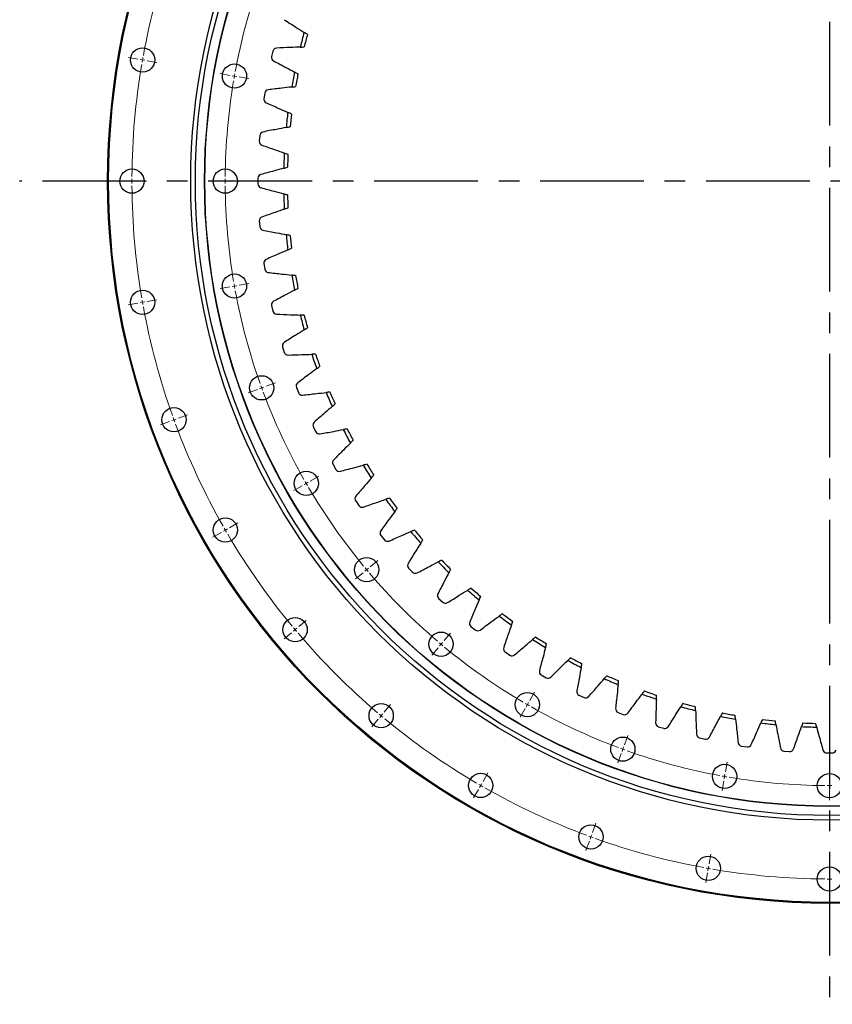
# Model space of a CAD drawing. Header units: millimetres. Extents: x 357 to 9064, y 12136 to 18804.
# Tile 6 of 16: x 1542 to 2413, y 16680 to 17735. Entities that reach past the tile are written whole.
import ezdxf

# ---------------------------------------------------------------- set-up
doc = ezdxf.new("R2010")
doc.units = ezdxf.units.MM
doc.header["$LTSCALE"] = 50
doc.linetypes.add('CENTER', pattern=[10.16, 6.35, -1.27, 1.27, -1.27])

msp = doc.modelspace()

# ---------------------------------------------------------------- linework, layer by layer
at = {"linetype": 'CENTER', "ltscale": 0.35}
for p, q in [((2410.1, 18443.7), (2410.1, 16680.2)), ((3278, 17561.9), (1542.3, 17561.9))]:
    msp.add_line(p, q, dxfattribs=at)
at = {"color": 7, "linetype": 'Continuous', "lineweight": 25}
for p, q in [((1813.7, 17701.2), (1812.3, 17695.3)), ((1804.9, 17656.2), (1804, 17650.2)), ((1799.6, 17610.7), (1799.1, 17604.7)), ((1797.6, 17565), (1797.6, 17558.9)), ((1799.1, 17519.2), (1799.6, 17513.2)), ((1804, 17473.6), (1804.9, 17467.7)), ((1812.3, 17428.6), (1813.7, 17422.7)), ((1824, 17384.3), (1825.8, 17378.5)), ((1838.9, 17341), (1841.1, 17335.4)), ((1857, 17298.9), (1859.6, 17293.5)), ((1878.2, 17258.3), (1881.2, 17253.1)), ((1902.4, 17219.4), (1905.8, 17214.4)), ((1929.4, 17182.4), (1933.2, 17177.7)), ((1959.1, 17147.5), (1963.2, 17143.1)), ((1991.3, 17115), (1995.8, 17110.9)), ((2025.9, 17085), (2030.6, 17081.2)), ((2062.6, 17057.6), (2067.6, 17054.2)), ((2101.3, 17033), (2106.5, 17030)), ((2141.7, 17011.4), (2147.1, 17008.8)), ((2183.6, 16992.9), (2189.2, 16990.7)), ((2226.7, 16977.5), (2232.5, 16975.8)), ((2270.9, 16965.5), (2276.8, 16964.1)), ((2315.9, 16956.7), (2321.8, 16955.8)), ((2361.4, 16951.4), (2367.4, 16950.9)), ((2407.1, 16949.4), (2413.2, 16949.4))]:
    msp.add_line(p, q, dxfattribs=at)
at = {"color": 0, "linetype": 'Continuous', "lineweight": 18}
for p, q in [((1669.1, 17692.6), (1658.7, 17694.4)), ((1674, 17691.7), (1671.5, 17692.2)), ((1674, 17691.7), (1676.5, 17691.3)), ((1678.9, 17690.9), (1689.3, 17689)), ((1767.6, 17675.2), (1757.2, 17677.1)), ((1772.5, 17674.4), (1770, 17674.8)), ((1772.5, 17674.4), (1774.9, 17673.9)), ((1777.4, 17673.5), (1787.8, 17671.7)), ((1657.6, 17561.9), (1647.1, 17561.9)), ((1662.6, 17561.9), (1660.1, 17561.9)), ((1662.6, 17561.9), (1665.1, 17561.9)), ((1667.6, 17561.9), (1678.1, 17561.9)), ((1757.6, 17561.9), (1747.1, 17561.9)), ((1762.6, 17561.9), (1760.1, 17561.9)), ((1762.6, 17561.9), (1765.1, 17561.9)), ((1767.6, 17561.9), (1778.1, 17561.9)), ((1767.6, 17448.6), (1757.2, 17446.8)), ((1772.5, 17449.5), (1770, 17449.1)), ((1772.5, 17449.5), (1774.9, 17449.9)), ((1777.4, 17450.4), (1787.8, 17452.2)), ((1678.9, 17433), (1689.3, 17434.8)), ((1669.1, 17431.3), (1658.7, 17429.4)), ((1674, 17432.1), (1671.5, 17431.7)), ((1674, 17432.1), (1676.5, 17432.6)), ((1797, 17338.8), (1787.1, 17335.2)), ((1801.7, 17340.5), (1799.3, 17339.6)), ((1801.7, 17340.5), (1804, 17341.3)), ((1806.4, 17342.2), (1816.3, 17345.8)), ((1707.7, 17306.3), (1705.4, 17305.4)), ((1707.7, 17306.3), (1710.1, 17307.1)), ((1712.4, 17308), (1722.3, 17311.6)), ((1703, 17304.6), (1693.2, 17301)), ((1853.7, 17240.7), (1862.8, 17245.9)), ((1845.1, 17235.7), (1836, 17230.4)), ((1849.4, 17238.2), (1847.2, 17236.9)), ((1849.4, 17238.2), (1851.6, 17239.4)), ((1767.1, 17190.7), (1776.2, 17195.9)), ((1758.5, 17185.7), (1749.4, 17180.4)), ((1762.8, 17188.2), (1760.6, 17186.9)), ((1762.8, 17188.2), (1765, 17189.4)), ((1918, 17148.9), (1926, 17155.7)), ((1910.3, 17142.5), (1902.3, 17135.8)), ((1914.1, 17145.7), (1912.2, 17144.1)), ((1914.1, 17145.7), (1916, 17147.3)), ((1841.4, 17084.7), (1849.4, 17091.4)), ((1833.7, 17078.2), (1825.7, 17071.5)), ((1837.5, 17081.5), (1835.6, 17079.8)), ((1837.5, 17081.5), (1839.4, 17083.1)), ((1997.2, 17069.8), (2003.9, 17077.8)), ((1993.9, 17065.9), (1992.3, 17064)), ((1993.9, 17065.9), (1995.6, 17067.8)), ((1990.7, 17062.1), (1984, 17054.1)), ((2088.9, 17005.5), (2094.1, 17014.6)), ((1932.9, 16993.2), (1939.6, 17001.2)), ((2086.4, 17001.2), (2085.1, 16999)), ((2086.4, 17001.2), (2087.6, 17003.4)), ((1929.7, 16989.3), (1931.3, 16991.2)), ((2083.9, 16996.9), (2078.6, 16987.8)), ((1926.5, 16985.5), (1919.7, 16977.4)), ((1929.7, 16989.3), (1928.1, 16987.4)), ((2190.4, 16958.2), (2194, 16968.1)), ((2187, 16948.8), (2183.4, 16938.9)), ((2188.7, 16953.5), (2187.8, 16951.1)), ((2188.7, 16953.5), (2189.5, 16955.8)), ((2298.6, 16929.2), (2300.4, 16939.5)), ((2038.9, 16918.9), (2044.1, 16928)), ((2297.7, 16924.3), (2298.1, 16926.7)), ((2410.1, 16919.4), (2410.1, 16929.9)), ((2036.4, 16914.6), (2037.6, 16916.8)), ((2296.8, 16919.4), (2295, 16909)), ((2297.7, 16924.3), (2297.3, 16921.8)), ((2410.1, 16914.4), (2410.1, 16916.9)), ((2033.9, 16910.3), (2028.6, 16901.2)), ((2036.4, 16914.6), (2035.1, 16912.4)), ((2410.1, 16914.4), (2410.1, 16911.9)), ((2410.1, 16909.4), (2410.1, 16898.9)), ((2156.2, 16864.2), (2159.8, 16874.1)), ((2152.8, 16854.8), (2149.2, 16845)), ((2154.5, 16859.5), (2153.6, 16857.2)), ((2154.5, 16859.5), (2155.3, 16861.9)), ((2281.2, 16830.7), (2283, 16841.1)), ((2280.3, 16825.8), (2279.9, 16823.3)), ((2280.3, 16825.8), (2280.8, 16828.3)), ((2410.1, 16819.4), (2410.1, 16829.9)), ((2279.5, 16820.9), (2277.7, 16810.5)), ((2410.1, 16814.4), (2410.1, 16816.9)), ((2410.1, 16814.4), (2410.1, 16811.9)), ((2410.1, 16809.4), (2410.1, 16798.9))]:
    msp.add_line(p, q, dxfattribs=at)
at = {"color": 7, "linetype": 'Continuous', "lineweight": 25}
for centre, radius in [((2410.1, 17561.9), 773.5), ((2410.1, 17561.9), 772.5), ((2410.1, 17561.9), 684.5), ((2410.1, 17561.9), 679.5), ((2410.1, 17561.9), 669.7), ((2410.1, 17561.9), 669.4), ((1674, 17691.7), 13), ((1772.5, 17674.4), 13), ((1662.6, 17561.9), 13), ((1762.6, 17561.9), 13), ((1772.5, 17449.5), 13), ((1674, 17432.1), 13), ((1801.7, 17340.5), 13), ((1707.7, 17306.3), 13), ((1849.4, 17238.2), 13), ((1762.8, 17188.2), 13), ((1914.1, 17145.7), 13), ((1837.5, 17081.5), 13), ((1993.9, 17065.9), 13), ((2086.4, 17001.2), 13), ((1929.7, 16989.3), 13), ((2188.7, 16953.5), 13), ((2297.7, 16924.3), 13), ((2036.4, 16914.6), 13), ((2410.1, 16914.4), 13), ((2154.5, 16859.5), 13), ((2280.3, 16825.8), 13), ((2410.1, 16814.4), 13)]:
    msp.add_circle(centre, radius, dxfattribs=at)
at = {"color": 0, "linetype": 'Continuous', "lineweight": 18}
for radius, start, end in [(747.5, 160.3832, 169.6168), (647.5, 160.4424, 169.5576), (747.5, 170.3832, 179.6168), (747.5, 170, 170.1916), (747.5, 169.8084, 170), (647.5, 169.7788, 170), (647.5, 170.4424, 179.5576), (647.5, 170, 170.2212), (747.5, 179.8084, 180), (747.5, 180, 180.1916), (647.5, 179.7788, 180), (647.5, 180, 180.2212), (747.5, 180.3832, 189.6168), (647.5, 180.4424, 189.5576), (647.5, 189.7788, 190), (647.5, 190, 190.2212), (647.5, 190.4424, 199.5576), (747.5, 189.8084, 190), (747.5, 190, 190.1916), (747.5, 190.3832, 199.6168), (647.5, 199.7788, 200), (647.5, 200, 200.2212), (647.5, 200.4424, 209.5576), (747.5, 199.8084, 200), (747.5, 200, 200.1916), (747.5, 200.3832, 209.6168), (647.5, 209.7788, 210), (647.5, 210, 210.2212), (647.5, 210.4424, 219.5576), (747.5, 209.8084, 210), (747.5, 210, 210.1916), (747.5, 210.3832, 219.6168), (647.5, 219.7788, 220), (647.5, 220, 220.2212), (647.5, 220.4424, 229.5576), (747.5, 219.8084, 220), (747.5, 220, 220.1916), (747.5, 220.3832, 229.6168), (647.5, 229.7788, 230), (647.5, 230, 230.2212), (647.5, 230.4424, 239.5576), (647.5, 239.7788, 240), (647.5, 240, 240.2212), (747.5, 229.8084, 230), (647.5, 240.4424, 249.5576), (747.5, 230, 230.1916), (747.5, 230.3832, 239.6168), (647.5, 249.7788, 250), (647.5, 250, 250.2212), (647.5, 250.4424, 259.5576), (647.5, 259.7788, 260), (647.5, 260, 260.2212), (647.5, 260.4424, 269.5576), (747.5, 239.8084, 240), (747.5, 240, 240.1916), (747.5, 240.3832, 249.6168), (647.5, 269.7788, 270), (647.5, 270, 270.2212), (747.5, 249.8084, 250), (747.5, 250, 250.1916), (747.5, 250.3832, 259.6168), (747.5, 259.8084, 260), (747.5, 260, 260.1916), (747.5, 260.3832, 269.6168), (747.5, 269.8084, 270), (747.5, 270, 270.1916)]:
    msp.add_arc((2410.1, 17561.9), radius, start, end, dxfattribs=at)
at = {"color": 7, "linetype": 'Continuous', "lineweight": 25}
for centre, radius, start, end in [((2410.1, 17561.9), 585, 164.2017, 165.7983), ((2410.1, 17561.9), 581, 164.3221, 165.6779), ((1817.8, 17700.2), 4.2, 92.6626, 167.1429), ((1816.4, 17694.4), 4.2, 167.1429, 241.6231), ((2410.1, 17561.9), 585, 168.4874, 170.084), ((2410.1, 17561.9), 581, 168.6078, 169.9637), ((1809.1, 17655.6), 4.2, 96.9484, 171.4286), ((1808.2, 17649.6), 4.2, 171.4286, 245.9088), ((2410.1, 17561.9), 585, 172.7731, 174.3698), ((2410.1, 17561.9), 581, 172.8935, 174.2494), ((1803.8, 17610.4), 4.2, 101.2341, 175.7143), ((1803.3, 17604.4), 4.2, 175.7143, 250.1945), ((2410.1, 17561.9), 585, 177.0588, 178.6555), ((2410.1, 17561.9), 581, 177.1792, 178.5351), ((1801.8, 17565), 4.2, 105.5198, 180), ((1801.8, 17558.9), 4.2, 180, 254.4802), ((2410.1, 17561.9), 585, 181.3445, 182.9412), ((2410.1, 17561.9), 581, 181.4649, 182.8208), ((1803.3, 17519.5), 4.2, 109.8055, 184.2857), ((1803.8, 17513.5), 4.2, 184.2857, 258.7659), ((2410.1, 17561.9), 585, 185.6302, 187.2269), ((2410.1, 17561.9), 581, 185.7506, 187.1065), ((1808.2, 17474.3), 4.2, 114.0912, 188.5714), ((1809.1, 17468.3), 4.2, 188.5714, 263.0516), ((2410.1, 17561.9), 585, 189.916, 191.5126), ((2410.1, 17561.9), 581, 190.0363, 191.3922), ((1816.4, 17429.5), 4.2, 118.3769, 192.8571), ((1817.8, 17423.6), 4.2, 192.8571, 267.3374), ((2410.1, 17561.9), 585, 194.2017, 195.7983), ((2410.1, 17561.9), 581, 194.3221, 195.6779), ((1828, 17385.5), 4.2, 122.6626, 197.1429), ((1829.8, 17379.8), 4.2, 197.1429, 271.6231), ((2410.1, 17561.9), 585, 198.4874, 200.084), ((2410.1, 17561.9), 581, 198.6078, 199.9637), ((1842.8, 17342.5), 4.2, 126.9484, 201.4286), ((1845, 17336.9), 4.2, 201.4286, 275.9088), ((2410.1, 17561.9), 585, 202.7731, 204.3698), ((2410.1, 17561.9), 581, 202.8935, 204.2494), ((1860.8, 17300.7), 4.2, 131.2341, 205.7143), ((2410.1, 17561.9), 585, 207.0588, 208.6555), ((2410.1, 17561.9), 581, 207.1792, 208.5351), ((1863.4, 17295.3), 4.2, 205.7143, 280.1945), ((1881.8, 17260.4), 4.2, 135.5198, 210), ((2410.1, 17561.9), 585, 211.3445, 212.9412), ((2410.1, 17561.9), 581, 211.4649, 212.8208), ((1884.9, 17255.2), 4.2, 210, 284.4802), ((1905.8, 17221.8), 4.2, 139.8055, 214.2857), ((2410.1, 17561.9), 581, 215.7506, 217.1065), ((1909.2, 17216.8), 4.2, 214.2857, 288.7659), ((2410.1, 17561.9), 585, 215.6302, 217.2269), ((1932.7, 17185), 4.2, 144.0912, 218.5714), ((2410.1, 17561.9), 585, 219.916, 221.5126), ((2410.1, 17561.9), 581, 220.0363, 221.3922), ((1936.4, 17180.3), 4.2, 218.5714, 293.0516), ((1962.2, 17150.4), 4.2, 148.3769, 222.8571), ((2410.1, 17561.9), 585, 224.2017, 225.7983), ((2410.1, 17561.9), 581, 224.3221, 225.6779), ((1966.3, 17146), 4.2, 222.8571, 297.3374), ((1994.2, 17118.1), 4.2, 152.6626, 227.1429), ((2410.1, 17561.9), 585, 228.4874, 230.084), ((2410.1, 17561.9), 581, 228.6078, 229.9637), ((1998.6, 17114), 4.2, 227.1429, 301.6231), ((2410.1, 17561.9), 585, 232.7731, 234.3698), ((2410.1, 17561.9), 581, 232.8935, 234.2494), ((2028.5, 17088.2), 4.2, 156.9484, 231.4286), ((2033.2, 17084.5), 4.2, 231.4286, 305.9088), ((2410.1, 17561.9), 585, 237.0588, 238.6555), ((2410.1, 17561.9), 581, 237.1792, 238.5351), ((2065, 17061), 4.2, 161.2341, 235.7143), ((2070, 17057.6), 4.2, 235.7143, 310.1945), ((2410.1, 17561.9), 585, 241.3445, 242.9412), ((2410.1, 17561.9), 581, 241.4649, 242.8208), ((2103.4, 17036.6), 4.2, 165.5198, 240), ((2410.1, 17561.9), 581, 245.7506, 247.1065), ((2108.6, 17033.6), 4.2, 240, 314.4802), ((2410.1, 17561.9), 585, 245.6302, 247.2269), ((2143.5, 17015.2), 4.2, 169.8055, 244.2857), ((2410.1, 17561.9), 585, 249.916, 251.5126), ((2410.1, 17561.9), 581, 250.0363, 251.3922), ((2148.9, 17012.6), 4.2, 244.2857, 318.7659), ((2410.1, 17561.9), 581, 254.3221, 255.6779), ((2185.1, 16996.8), 4.2, 174.0912, 248.5714), ((2190.7, 16994.6), 4.2, 248.5714, 323.0516), ((2410.1, 17561.9), 585, 254.2017, 255.7983), ((2410.1, 17561.9), 581, 258.6078, 259.9637), ((2228, 16981.6), 4.2, 178.3769, 252.8571), ((2410.1, 17561.9), 585, 258.4874, 260.084), ((2410.1, 17561.9), 585, 262.7731, 264.3698), ((2410.1, 17561.9), 581, 262.8935, 264.2494), ((2410.1, 17561.9), 581, 267.1792, 268.5351), ((2233.7, 16979.8), 4.2, 252.8571, 327.3374), ((2271.8, 16969.6), 4.2, 182.6626, 257.1429), ((2410.1, 17561.9), 585, 267.0588, 268.6555), ((2277.7, 16968.2), 4.2, 257.1429, 331.6231), ((2316.5, 16960.9), 4.2, 186.9484, 261.4286), ((2322.5, 16960), 4.2, 261.4286, 335.9088), ((2361.7, 16955.6), 4.2, 191.2341, 265.7143), ((2367.7, 16955.1), 4.2, 265.7143, 340.1945), ((2407.1, 16953.6), 4.2, 195.5198, 270), ((2413.2, 16953.6), 4.2, 270, 344.4802)]:
    msp.add_arc(centre, radius, start, end, dxfattribs=at)
for points, knots in [([(1825.7, 17734.8), (1829.8, 17732.2), (1837.1, 17727.6), (1844.3, 17723.1), (1847.2, 17721.2)], [0.0269161, 0.0269161, 0.0269161, 0.0269161, 0.3809771, 0.6327281, 0.6327281, 0.6327281, 0.6327281]), ([(1843, 17705.5), (1839.6, 17705.3), (1831, 17705), (1822.4, 17704.7), (1817.6, 17704.4)], [0.1292262, 0.1292262, 0.1292262, 0.1292262, 0.3809771, 0.7350381, 0.7350381, 0.7350381, 0.7350381]), ([(1814.4, 17690.7), (1818.7, 17688.4), (1826.3, 17684.3), (1833.9, 17680.3), (1836.9, 17678.7)], [0.0269161, 0.0269161, 0.0269161, 0.0269161, 0.3809771, 0.6327281, 0.6327281, 0.6327281, 0.6327281]), ([(1833.9, 17662.7), (1830.4, 17662.3), (1822, 17661.3), (1813.4, 17660.3), (1808.6, 17659.8)], [0.1292262, 0.1292262, 0.1292262, 0.1292262, 0.3809771, 0.7350381, 0.7350381, 0.7350381, 0.7350381]), ([(1806.5, 17645.8), (1810.9, 17643.8), (1818.8, 17640.4), (1826.6, 17636.9), (1829.8, 17635.5)], [0.0269161, 0.0269161, 0.0269161, 0.0269161, 0.3809771, 0.6327281, 0.6327281, 0.6327281, 0.6327281]), ([(1828, 17619.3), (1824.6, 17618.7), (1816.2, 17617.1), (1807.7, 17615.5), (1803, 17614.5)], [0.1292262, 0.1292262, 0.1292262, 0.1292262, 0.3809771, 0.7350381, 0.7350381, 0.7350381, 0.7350381]), ([(1801.9, 17600.4), (1806.5, 17598.8), (1814.6, 17596), (1822.7, 17593.1), (1825.9, 17592)], [0.0269161, 0.0269161, 0.0269161, 0.0269161, 0.3809771, 0.6327281, 0.6327281, 0.6327281, 0.6327281]), ([(1825.3, 17575.7), (1822, 17574.7), (1813.7, 17572.5), (1805.4, 17570.3), (1800.7, 17569)], [0.1292262, 0.1292262, 0.1292262, 0.1292262, 0.3809771, 0.7350381, 0.7350381, 0.7350381, 0.7350381]), ([(1800.7, 17554.9), (1805.4, 17553.6), (1813.7, 17551.4), (1822, 17549.1), (1825.3, 17548.2)], [0.0269161, 0.0269161, 0.0269161, 0.0269161, 0.3809771, 0.6327281, 0.6327281, 0.6327281, 0.6327281]), ([(1825.9, 17531.9), (1822.7, 17530.8), (1814.6, 17527.9), (1806.5, 17525.1), (1801.9, 17523.4)], [0.1292262, 0.1292262, 0.1292262, 0.1292262, 0.3809771, 0.7350381, 0.7350381, 0.7350381, 0.7350381]), ([(1803, 17509.3), (1807.7, 17508.4), (1816.2, 17506.8), (1824.6, 17505.2), (1828, 17504.5)], [0.0269161, 0.0269161, 0.0269161, 0.0269161, 0.3809771, 0.6327281, 0.6327281, 0.6327281, 0.6327281]), ([(1829.8, 17488.3), (1826.6, 17486.9), (1818.8, 17483.5), (1810.9, 17480.1), (1806.5, 17478.1)], [0.1292262, 0.1292262, 0.1292262, 0.1292262, 0.3809771, 0.7350381, 0.7350381, 0.7350381, 0.7350381]), ([(1808.6, 17464.1), (1813.4, 17463.5), (1822, 17462.6), (1830.4, 17461.6), (1833.9, 17461.2)], [0.0269161, 0.0269161, 0.0269161, 0.0269161, 0.3809771, 0.6327281, 0.6327281, 0.6327281, 0.6327281]), ([(1836.9, 17445.2), (1833.9, 17443.5), (1826.3, 17439.5), (1818.7, 17435.5), (1814.4, 17433.2)], [0.1292262, 0.1292262, 0.1292262, 0.1292262, 0.3809771, 0.7350381, 0.7350381, 0.7350381, 0.7350381]), ([(1817.6, 17419.4), (1822.4, 17419.2), (1831, 17418.9), (1839.6, 17418.6), (1843, 17418.4)], [0.0269161, 0.0269161, 0.0269161, 0.0269161, 0.3809771, 0.6327281, 0.6327281, 0.6327281, 0.6327281]), ([(1847.2, 17402.7), (1844.3, 17400.8), (1837.1, 17396.3), (1829.8, 17391.7), (1825.7, 17389.1)], [0.1292262, 0.1292262, 0.1292262, 0.1292262, 0.3809771, 0.7350381, 0.7350381, 0.7350381, 0.7350381]), ([(1829.9, 17375.6), (1834.7, 17375.7), (1843.3, 17376), (1851.9, 17376.3), (1855.3, 17376.4)], [0.0269161, 0.0269161, 0.0269161, 0.0269161, 0.3809771, 0.6327281, 0.6327281, 0.6327281, 0.6327281]), ([(1860.7, 17361.1), (1857.9, 17359), (1851.1, 17353.9), (1844.1, 17348.8), (1840.3, 17345.9)], [0.1292262, 0.1292262, 0.1292262, 0.1292262, 0.3809771, 0.7350381, 0.7350381, 0.7350381, 0.7350381]), ([(1845.4, 17332.7), (1850.3, 17333.2), (1858.8, 17334.2), (1867.3, 17335.1), (1870.8, 17335.5)], [0.0269161, 0.0269161, 0.0269161, 0.0269161, 0.3809771, 0.6327281, 0.6327281, 0.6327281, 0.6327281]), ([(1877.3, 17320.6), (1874.7, 17318.3), (1868.2, 17312.7), (1861.7, 17307.1), (1858, 17303.9)], [0.1292262, 0.1292262, 0.1292262, 0.1292262, 0.3809771, 0.7350381, 0.7350381, 0.7350381, 0.7350381]), ([(1864.1, 17291.2), (1868.9, 17292), (1877.4, 17293.6), (1885.8, 17295.2), (1889.2, 17295.8)], [0.0269161, 0.0269161, 0.0269161, 0.0269161, 0.3809771, 0.6327281, 0.6327281, 0.6327281, 0.6327281]), ([(1896.8, 17281.4), (1894.4, 17278.9), (1888.3, 17272.9), (1882.2, 17266.8), (1878.8, 17263.3)], [0.1292262, 0.1292262, 0.1292262, 0.1292262, 0.3809771, 0.7350381, 0.7350381, 0.7350381, 0.7350381]), ([(1885.9, 17251.1), (1890.6, 17252.3), (1898.9, 17254.6), (1907.2, 17256.8), (1910.5, 17257.6)], [0.0269161, 0.0269161, 0.0269161, 0.0269161, 0.3809771, 0.6327281, 0.6327281, 0.6327281, 0.6327281]), ([(1919.2, 17243.8), (1917, 17241.2), (1911.4, 17234.7), (1905.8, 17228.2), (1902.6, 17224.5)], [0.1292262, 0.1292262, 0.1292262, 0.1292262, 0.3809771, 0.7350381, 0.7350381, 0.7350381, 0.7350381]), ([(1910.6, 17212.8), (1915.2, 17214.4), (1923.3, 17217.2), (1931.4, 17220), (1934.7, 17221.1)], [0.0269161, 0.0269161, 0.0269161, 0.0269161, 0.3809771, 0.6327281, 0.6327281, 0.6327281, 0.6327281]), ([(1944.3, 17208), (1942.3, 17205.2), (1937.2, 17198.3), (1932.1, 17191.4), (1929.3, 17187.5)], [0.1292262, 0.1292262, 0.1292262, 0.1292262, 0.3809771, 0.7350381, 0.7350381, 0.7350381, 0.7350381]), ([(1938.1, 17176.4), (1942.6, 17178.3), (1950.4, 17181.8), (1958.3, 17185.2), (1961.5, 17186.6)], [0.0269161, 0.0269161, 0.0269161, 0.0269161, 0.3809771, 0.6327281, 0.6327281, 0.6327281, 0.6327281]), ([(1972.1, 17174.2), (1970.3, 17171.3), (1965.7, 17164), (1961.1, 17156.7), (1958.6, 17152.6)], [0.1292262, 0.1292262, 0.1292262, 0.1292262, 0.3809771, 0.7350381, 0.7350381, 0.7350381, 0.7350381]), ([(1968.2, 17142.2), (1972.5, 17144.5), (1980.1, 17148.5), (1987.7, 17152.5), (1990.8, 17154.1)], [0.0269161, 0.0269161, 0.0269161, 0.0269161, 0.3809771, 0.6327281, 0.6327281, 0.6327281, 0.6327281]), ([(2002.3, 17142.6), (2000.7, 17139.5), (1996.7, 17131.9), (1992.7, 17124.3), (1990.5, 17120)], [0.1292262, 0.1292262, 0.1292262, 0.1292262, 0.3809771, 0.7350381, 0.7350381, 0.7350381, 0.7350381]), ([(2000.8, 17110.4), (2005, 17112.9), (2012.2, 17117.5), (2019.5, 17122.1), (2022.4, 17123.9)], [0.0269161, 0.0269161, 0.0269161, 0.0269161, 0.3809771, 0.6327281, 0.6327281, 0.6327281, 0.6327281]), ([(2034.8, 17113.3), (2033.4, 17110.1), (2030, 17102.2), (2026.6, 17094.3), (2024.7, 17089.9)], [0.1292262, 0.1292262, 0.1292262, 0.1292262, 0.3809771, 0.7350381, 0.7350381, 0.7350381, 0.7350381]), ([(2035.7, 17081.1), (2039.6, 17083.9), (2046.6, 17089), (2053.4, 17094.1), (2056.2, 17096.1)], [0.0269161, 0.0269161, 0.0269161, 0.0269161, 0.3809771, 0.6327281, 0.6327281, 0.6327281, 0.6327281]), ([(2069.4, 17086.5), (2068.2, 17083.2), (2065.4, 17075.1), (2062.6, 17067), (2061, 17062.4)], [0.1292262, 0.1292262, 0.1292262, 0.1292262, 0.3809771, 0.7350381, 0.7350381, 0.7350381, 0.7350381]), ([(2072.7, 17054.4), (2076.4, 17057.6), (2082.9, 17063.2), (2089.4, 17068.7), (2092, 17071)], [0.0269161, 0.0269161, 0.0269161, 0.0269161, 0.3809771, 0.6327281, 0.6327281, 0.6327281, 0.6327281]), ([(2105.8, 17062.3), (2105, 17059), (2102.8, 17050.7), (2100.5, 17042.4), (2099.3, 17037.7)], [0.1292262, 0.1292262, 0.1292262, 0.1292262, 0.3809771, 0.7350381, 0.7350381, 0.7350381, 0.7350381]), ([(2111.6, 17030.6), (2115, 17034), (2121.1, 17040.1), (2127.1, 17046.2), (2129.6, 17048.6)], [0.0269161, 0.0269161, 0.0269161, 0.0269161, 0.3809771, 0.6327281, 0.6327281, 0.6327281, 0.6327281]), ([(2144, 17041), (2143.4, 17037.6), (2141.8, 17029.2), (2140.2, 17020.7), (2139.4, 17015.9)], [0.1292262, 0.1292262, 0.1292262, 0.1292262, 0.3809771, 0.7350381, 0.7350381, 0.7350381, 0.7350381]), ([(2152.1, 17009.8), (2155.3, 17013.5), (2160.9, 17020), (2166.5, 17026.5), (2168.8, 17029.1)], [0.0269161, 0.0269161, 0.0269161, 0.0269161, 0.3809771, 0.6327281, 0.6327281, 0.6327281, 0.6327281]), ([(2183.7, 17022.5), (2183.3, 17019.1), (2182.4, 17010.6), (2181.4, 17002.1), (2180.9, 16997.2)], [0.1292262, 0.1292262, 0.1292262, 0.1292262, 0.3809771, 0.7350381, 0.7350381, 0.7350381, 0.7350381]), ([(2194.1, 16992.1), (2197, 16995.9), (2202.1, 17002.9), (2207.2, 17009.7), (2209.3, 17012.5)], [0.0269161, 0.0269161, 0.0269161, 0.0269161, 0.3809771, 0.6327281, 0.6327281, 0.6327281, 0.6327281]), ([(2224.6, 17007.1), (2224.5, 17003.7), (2224.2, 16995.1), (2223.9, 16986.5), (2223.8, 16981.7)], [0.1292262, 0.1292262, 0.1292262, 0.1292262, 0.3809771, 0.7350381, 0.7350381, 0.7350381, 0.7350381]), ([(2237.3, 16977.5), (2239.9, 16981.6), (2244.5, 16988.9), (2249, 16996.1), (2250.9, 16999)], [0.0269161, 0.0269161, 0.0269161, 0.0269161, 0.3809771, 0.6327281, 0.6327281, 0.6327281, 0.6327281]), ([(2266.6, 16994.8), (2266.8, 16991.4), (2267.1, 16982.8), (2267.4, 16974.2), (2267.6, 16969.4)], [0.1292262, 0.1292262, 0.1292262, 0.1292262, 0.3809771, 0.7350381, 0.7350381, 0.7350381, 0.7350381]), ([(2281.4, 16966.2), (2283.7, 16970.5), (2287.7, 16978.1), (2291.7, 16985.7), (2293.4, 16988.7)], [0.0269161, 0.0269161, 0.0269161, 0.0269161, 0.3809771, 0.6327281, 0.6327281, 0.6327281, 0.6327281]), ([(2309.4, 16985.7), (2309.8, 16982.2), (2310.8, 16973.7), (2311.7, 16965.2), (2312.3, 16960.4)], [0.1292262, 0.1292262, 0.1292262, 0.1292262, 0.3809771, 0.7350381, 0.7350381, 0.7350381, 0.7350381]), ([(2326.3, 16958.3), (2328.3, 16962.7), (2331.7, 16970.6), (2335.1, 16978.4), (2336.6, 16981.6)], [0.0269161, 0.0269161, 0.0269161, 0.0269161, 0.3809771, 0.6327281, 0.6327281, 0.6327281, 0.6327281]), ([(2352.8, 16979.8), (2353.4, 16976.4), (2355, 16968), (2356.6, 16959.5), (2357.6, 16954.7)], [0.1292262, 0.1292262, 0.1292262, 0.1292262, 0.3809771, 0.7350381, 0.7350381, 0.7350381, 0.7350381]), ([(2371.7, 16953.7), (2373.3, 16958.3), (2376.1, 16966.4), (2379, 16974.4), (2380.1, 16977.7)], [0.0269161, 0.0269161, 0.0269161, 0.0269161, 0.3809771, 0.6327281, 0.6327281, 0.6327281, 0.6327281]), ([(2396.4, 16977.1), (2397.3, 16973.8), (2399.6, 16965.5), (2401.8, 16957.2), (2403.1, 16952.5)], [0.1292262, 0.1292262, 0.1292262, 0.1292262, 0.3809771, 0.7350381, 0.7350381, 0.7350381, 0.7350381])]:
    msp.add_open_spline(points, degree=3, knots=knots, dxfattribs=at)
for points in [[(1850.8, 17718.9), (1849.6, 17719.7), (1848.4, 17720.5), (1847.2, 17721.2)], [(1843, 17705.5), (1844.4, 17705.5), (1845.8, 17705.6), (1847.2, 17705.7)], [(1840.6, 17676.7), (1839.4, 17677.4), (1838.1, 17678), (1836.9, 17678.7)], [(1833.9, 17662.7), (1835.3, 17662.8), (1836.7, 17663), (1838, 17663.2)], [(1833.6, 17633.8), (1832.3, 17634.4), (1831.1, 17635), (1829.8, 17635.5)], [(1828, 17619.3), (1829.3, 17619.6), (1830.7, 17619.9), (1832.1, 17620.2)], [(1829.9, 17590.5), (1828.5, 17591), (1827.2, 17591.5), (1825.9, 17592)], [(1825.3, 17575.7), (1826.7, 17576), (1828, 17576.4), (1829.3, 17576.8)], [(1829.3, 17547.1), (1828, 17547.5), (1826.7, 17547.8), (1825.3, 17548.2)], [(1825.9, 17531.9), (1827.2, 17532.4), (1828.5, 17532.9), (1829.9, 17533.3)], [(1832.1, 17503.7), (1830.7, 17504), (1829.3, 17504.3), (1828, 17504.5)], [(1829.8, 17488.3), (1831.1, 17488.9), (1832.3, 17489.5), (1833.6, 17490.1)], [(1838, 17460.7), (1836.7, 17460.9), (1835.3, 17461), (1833.9, 17461.2)], [(1836.9, 17445.2), (1838.1, 17445.8), (1839.4, 17446.5), (1840.6, 17447.2)], [(1847.2, 17418.2), (1845.8, 17418.3), (1844.4, 17418.4), (1843, 17418.4)], [(1847.2, 17402.7), (1848.4, 17403.4), (1849.6, 17404.2), (1850.8, 17404.9)], [(1859.5, 17376.5), (1858.1, 17376.5), (1856.7, 17376.5), (1855.3, 17376.4)], [(1860.7, 17361.1), (1861.8, 17361.9), (1863, 17362.7), (1864.1, 17363.6)], [(1874.9, 17335.9), (1873.5, 17335.8), (1872.1, 17335.6), (1870.8, 17335.5)], [(1877.3, 17320.6), (1878.3, 17321.5), (1879.4, 17322.4), (1880.4, 17323.3)], [(1893.3, 17296.6), (1891.9, 17296.3), (1890.6, 17296.1), (1889.2, 17295.8)], [(1896.8, 17281.4), (1897.8, 17282.4), (1898.8, 17283.4), (1899.7, 17284.4)], [(1914.6, 17258.7), (1913.2, 17258.3), (1911.9, 17258), (1910.5, 17257.6)], [(1919.2, 17243.8), (1920.1, 17244.9), (1921, 17246), (1921.9, 17247)], [(1938.6, 17222.5), (1937.3, 17222), (1936, 17221.6), (1934.7, 17221.1)], [(1944.3, 17208), (1945.2, 17209.2), (1946, 17210.3), (1946.8, 17211.4)], [(1965.3, 17188.2), (1964, 17187.7), (1962.7, 17187.1), (1961.5, 17186.6)], [(1972.1, 17174.2), (1972.8, 17175.4), (1973.6, 17176.6), (1974.3, 17177.8)], [(1994.5, 17156), (1993.2, 17155.4), (1992, 17154.7), (1990.8, 17154.1)], [(2002.3, 17142.6), (2002.9, 17143.8), (2003.6, 17145), (2004.2, 17146.3)], [(2026, 17126.1), (2024.8, 17125.3), (2023.6, 17124.6), (2022.4, 17123.9)], [(2034.8, 17113.3), (2035.3, 17114.5), (2035.9, 17115.8), (2036.4, 17117.1)], [(2059.6, 17098.6), (2058.5, 17097.8), (2057.4, 17097), (2056.2, 17096.1)], [(2069.4, 17086.5), (2069.8, 17087.8), (2070.3, 17089.1), (2070.7, 17090.4)], [(2095.2, 17073.7), (2094.2, 17072.8), (2093.1, 17071.9), (2092, 17071)], [(2105.8, 17062.3), (2106.2, 17063.7), (2106.5, 17065), (2106.9, 17066.4)], [(2132.6, 17051.5), (2131.6, 17050.5), (2130.6, 17049.6), (2129.6, 17048.6)], [(2144, 17041), (2144.3, 17042.3), (2144.5, 17043.7), (2144.8, 17045.1)], [(2171.5, 17032.2), (2170.6, 17031.2), (2169.7, 17030.1), (2168.8, 17029.1)], [(2183.7, 17022.5), (2183.9, 17023.9), (2184, 17025.3), (2184.1, 17026.7)], [(2211.8, 17015.9), (2210.9, 17014.7), (2210.1, 17013.6), (2209.3, 17012.5)], [(2224.6, 17007.1), (2224.7, 17008.5), (2224.7, 17009.9), (2224.8, 17011.3)], [(2253.1, 17002.6), (2252.4, 17001.4), (2251.6, 17000.2), (2250.9, 16999)], [(2266.6, 16994.8), (2266.6, 16996.2), (2266.5, 16997.6), (2266.4, 16999)], [(2295.4, 16992.4), (2294.7, 16991.2), (2294.1, 16989.9), (2293.4, 16988.7)], [(2309.4, 16985.7), (2309.2, 16987.1), (2309.1, 16988.4), (2308.9, 16989.8)], [(2338.3, 16985.4), (2337.7, 16984.1), (2337.1, 16982.9), (2336.6, 16981.6)], [(2352.8, 16979.8), (2352.5, 16981.1), (2352.2, 16982.5), (2351.9, 16983.9)], [(2381.6, 16981.6), (2381.1, 16980.3), (2380.6, 16979), (2380.1, 16977.7)], [(2396.4, 16977.1), (2396.1, 16978.4), (2395.7, 16979.8), (2395.3, 16981.1)]]:
    msp.add_open_spline(points, degree=3, dxfattribs=at)

doc.saveas('drawing.dxf')
